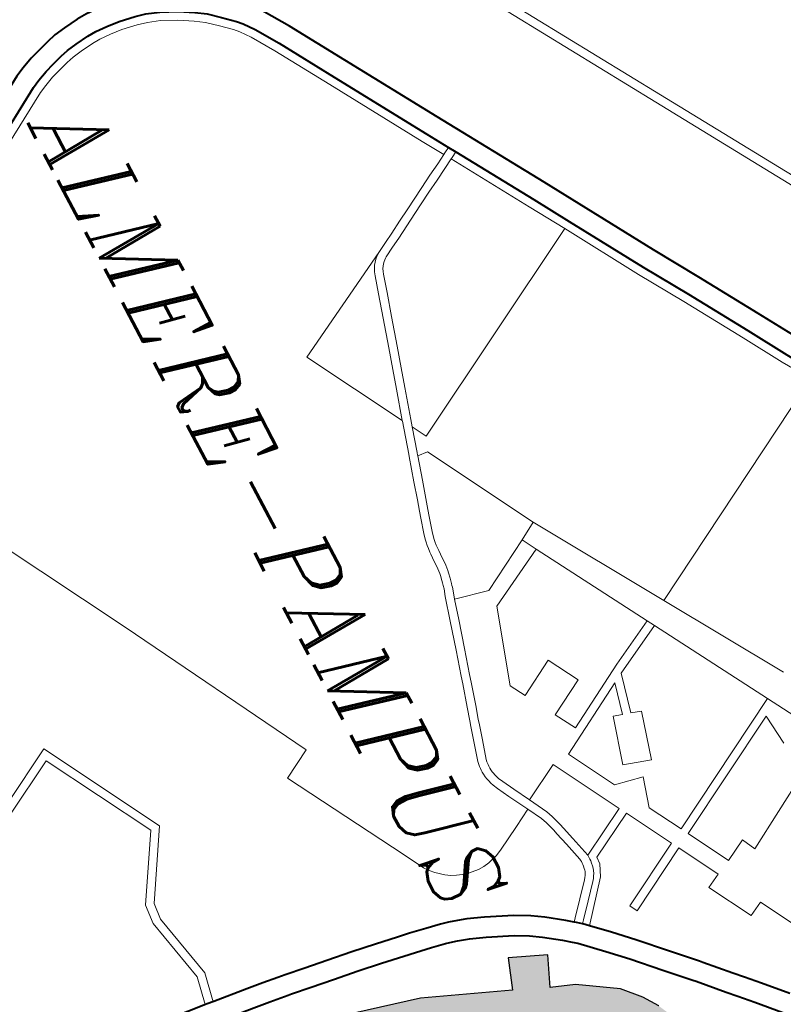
# Model space of a CAD drawing. Header units: metres. Extents: x 148691 to 149199, y 486355 to 486958.
# Tile 71 of 93: x 149125 to 149139, y 486534 to 486551. Entities that reach past the tile are written whole.
import ezdxf

# ---------------------------------------------------------------- set-up
doc = ezdxf.new("R2010")
doc.units = ezdxf.units.M
doc.header["$MEASUREMENT"] = 0
for name, color, linetype, lineweight in [('WVB-alg-onderhoek', 7, 'Continuous', 30), ('WVB-pen-brm-dik 018', 6, 'Continuous', 13), ('WVB-pen-dik 035', 1, 'Continuous', 40), ('WVB-raster-20%', 254, 'Continuous', 30), ('WVB-raster-60%', 253, 'Continuous', 30), ('WVB-tekst-dik 035', 1, 'Continuous', 40)]:
    doc.layers.add(name, color=color, linetype=linetype, lineweight=lineweight)
doc.styles.add('1 200   cursief   0.18', font='ITALICS.shx', dxfattribs={"height": 0.36})

# ---------------------------------------------------------------- blocks, each defined once
blk = doc.blocks.new('INZET')
at = {"layer": 'WVB-raster-20%'}
blk.add_hatch(color=256, dxfattribs=at).paths.add_polyline_path([(-0.124828, -0.076687), (-0.124881, -0.075963), (-0.124881, -0.075504), (-0.124833, -0.075266), (-0.124722, -0.074711), (-0.124532, -0.07403), (-0.124118, -0.072438), (-0.124698, -0.072322), (-0.124072, -0.070026), (-0.12282, -0.067058), (-0.123887, -0.066664), (-0.12333, -0.065389), (-0.122287, -0.065852), (-0.121962, -0.065017), (-0.121104, -0.063696), (-0.120478, -0.063139), (-0.119945, -0.062791), (-0.119018, -0.062351), (-0.116277, -0.061034), (-0.116225, -0.061122), (-0.11617, -0.061215), (-0.116119, -0.061309), (-0.116065, -0.06141), (-0.115915, -0.061618), (-0.115731, -0.061848), (-0.115482, -0.062108), (-0.115365, -0.062212), (-0.115081, -0.062413), (-0.114884, -0.06253), (-0.114676, -0.062638), (-0.11449, -0.06272), (-0.114321, -0.062787), (-0.114074, -0.062866), (-0.114107, -0.06296), (-0.114198, -0.063226), (-0.114251, -0.063343), (-0.114307, -0.063433), (-0.114361, -0.0635), (-0.114433, -0.063571), (-0.114506, -0.063624), (-0.115791, -0.064335), (-0.118399, -0.065744), (-0.118933, -0.066033), (-0.119063, -0.066144), (-0.119167, -0.066238), (-0.119301, -0.066378), (-0.119415, -0.066522), (-0.119611, -0.066897), (-0.120384, -0.068727), (-0.121264, -0.07083), (-0.121387, -0.07117), (-0.121917, -0.073204), (-0.121997, -0.073541), (-0.122016, -0.073691), (-0.121991, -0.073897), (-0.121924, -0.07409), (-0.121792, -0.074267), (-0.121672, -0.074387), (-0.121509, -0.074493), (-0.121348, -0.074561), (-0.12058, -0.074754), (-0.120352, -0.074823), (-0.120784, -0.076342), (-0.121033, -0.076284), (-0.121129, -0.076264), (-0.121249, -0.076246), (-0.121463, -0.076225), (-0.121705, -0.076221), (-0.121832, -0.076221), (-0.12204, -0.076241), (-0.122268, -0.076275), (-0.122403, -0.076317), (-0.122671, -0.076389), (-0.123137, -0.07649), (-0.123221, -0.076508), (-0.123638, -0.076581), (-0.124155, -0.076661), (-0.124259, -0.07667), (-0.124496, -0.076679), (-0.124711, -0.076684)])
at = {"layer": 'WVB-pen-brm-dik 018'}
for p, q in [((-0.148044, -0.047902), (-0.139835, -0.043026)), ((-0.139835, -0.043026), (-0.148044, -0.047902)), ((-0.139682, -0.043284), (-0.147891, -0.04816)), ((-0.147891, -0.04816), (-0.139682, -0.043284)), ((-0.139697, -0.048443), (-0.138323, -0.047639)), ((-0.156749, -0.053073), (-0.148044, -0.047902)), ((-0.148044, -0.047902), (-0.156749, -0.053073)), ((-0.136986, -0.047992), (-0.137808, -0.048496)), ((-0.137808, -0.048496), (-0.136986, -0.047992)), ((-0.132382, -0.056035), (-0.136838, -0.047893)), ((-0.136838, -0.047893), (-0.132382, -0.056035)), ((-0.147891, -0.04816), (-0.156596, -0.053331)), ((-0.156596, -0.053331), (-0.147891, -0.04816)), ((-0.141792, -0.049687), (-0.139697, -0.048443)), ((-0.137963, -0.048239), (-0.139342, -0.049046)), ((-0.137808, -0.048496), (-0.139189, -0.049305)), ((-0.139189, -0.049305), (-0.137808, -0.048496)), ((-0.139342, -0.049046), (-0.141432, -0.050288)), ((-0.139189, -0.049305), (-0.141277, -0.050545)), ((-0.141277, -0.050545), (-0.139189, -0.049305)), ((-0.143364, -0.050639), (-0.141792, -0.049687)), ((-0.141432, -0.050288), (-0.14301, -0.051242)), ((-0.147237, -0.052914), (-0.143364, -0.050639)), ((-0.141277, -0.050545), (-0.142854, -0.051499)), ((-0.142854, -0.051499), (-0.141277, -0.050545)), ((-0.14301, -0.051242), (-0.145624, -0.052778)), ((-0.142854, -0.051499), (-0.145472, -0.053037)), ((-0.145472, -0.053037), (-0.142854, -0.051499)), ((-0.127662, -0.054429), (-0.123291, -0.051975)), ((-0.123291, -0.051975), (-0.127662, -0.054429)), ((-0.150995, -0.055148), (-0.147237, -0.052914)), ((-0.145624, -0.052778), (-0.146881, -0.053516)), ((-0.145472, -0.053037), (-0.146728, -0.053774)), ((-0.146728, -0.053774), (-0.145472, -0.053037)), ((-0.145472, -0.053037), (-0.141324, -0.060691)), ((-0.141324, -0.060691), (-0.145472, -0.053037)), ((-0.146881, -0.053516), (-0.149613, -0.055141)), ((-0.128212, -0.053505), (-0.132382, -0.056035)), ((-0.132382, -0.056035), (-0.128212, -0.053505)), ((-0.146728, -0.053774), (-0.149472, -0.055406)), ((-0.149472, -0.055406), (-0.146728, -0.053774)), ((-0.131765, -0.056733), (-0.127662, -0.054429)), ((-0.127662, -0.054429), (-0.131765, -0.056733)), ((-0.125051, -0.059222), (-0.127662, -0.054429)), ((-0.127662, -0.054429), (-0.125051, -0.059222)), ((-0.124764, -0.054592), (-0.123238, -0.057271)), ((-0.123238, -0.057271), (-0.124764, -0.054592)), ((-0.127142, -0.054757), (-0.126019, -0.05466)), ((-0.126019, -0.05466), (-0.127142, -0.054757)), ((-0.124787, -0.059079), (-0.127142, -0.054757)), ((-0.127142, -0.054757), (-0.124787, -0.059079)), ((-0.15426, -0.057078), (-0.150995, -0.055148)), ((-0.149871, -0.055295), (-0.150638, -0.05575)), ((-0.149613, -0.055141), (-0.149871, -0.055295)), ((-0.149765, -0.055496), (-0.149871, -0.055295)), ((-0.149871, -0.055295), (-0.149765, -0.055496)), ((-0.149501, -0.055355), (-0.149613, -0.055141)), ((-0.149613, -0.055141), (-0.149501, -0.055355)), ((-0.150485, -0.056009), (-0.14973, -0.05556)), ((-0.14973, -0.05556), (-0.150485, -0.056009)), ((-0.14973, -0.05556), (-0.149765, -0.055496)), ((-0.149765, -0.055496), (-0.14973, -0.05556)), ((-0.149544, -0.0559), (-0.14973, -0.05556)), ((-0.14973, -0.05556), (-0.149544, -0.0559)), ((-0.149472, -0.055406), (-0.149501, -0.055355)), ((-0.149501, -0.055355), (-0.149472, -0.055406)), ((-0.149281, -0.055757), (-0.149472, -0.055406)), ((-0.149472, -0.055406), (-0.149281, -0.055757)), ((-0.150638, -0.05575), (-0.153904, -0.05768)), ((-0.153751, -0.057938), (-0.150485, -0.056009)), ((-0.150485, -0.056009), (-0.153751, -0.057938)), ((-0.149316, -0.056325), (-0.149544, -0.0559)), ((-0.149544, -0.0559), (-0.149316, -0.056325)), ((-0.149052, -0.056183), (-0.149281, -0.055757)), ((-0.149281, -0.055757), (-0.149052, -0.056183)), ((-0.149071, -0.056775), (-0.149316, -0.056325)), ((-0.149316, -0.056325), (-0.149071, -0.056775)), ((-0.148808, -0.056631), (-0.149052, -0.056183)), ((-0.149052, -0.056183), (-0.148808, -0.056631)), ((-0.132382, -0.056035), (-0.136929, -0.058795)), ((-0.136929, -0.058795), (-0.132382, -0.056035)), ((-0.14857, -0.057062), (-0.148808, -0.056631)), ((-0.148808, -0.056631), (-0.14857, -0.057062)), ((-0.148833, -0.057206), (-0.149071, -0.056775)), ((-0.149071, -0.056775), (-0.148833, -0.057206)), ((-0.136042, -0.059135), (-0.132027, -0.05688)), ((-0.132027, -0.05688), (-0.136042, -0.059135)), ((-0.132027, -0.05688), (-0.131765, -0.056733)), ((-0.131765, -0.056733), (-0.132027, -0.05688)), ((-0.131177, -0.058522), (-0.132027, -0.05688)), ((-0.132027, -0.05688), (-0.131177, -0.058522)), ((-0.131765, -0.056733), (-0.130833, -0.058533)), ((-0.130833, -0.058533), (-0.131765, -0.056733)), ((-0.11966, -0.056968), (-0.12149, -0.057965)), ((-0.12149, -0.057965), (-0.11966, -0.056968)), ((-0.156211, -0.058233), (-0.15426, -0.057078)), ((-0.148642, -0.057555), (-0.148833, -0.057206)), ((-0.148833, -0.057206), (-0.148642, -0.057555)), ((-0.148379, -0.057411), (-0.14857, -0.057062)), ((-0.14857, -0.057062), (-0.148379, -0.057411)), ((-0.123238, -0.057271), (-0.123713, -0.057509)), ((-0.123713, -0.057509), (-0.123238, -0.057271)), ((-0.153904, -0.05768), (-0.155845, -0.05883)), ((-0.148396, -0.058006), (-0.148642, -0.057555)), ((-0.148642, -0.057555), (-0.148396, -0.058006)), ((-0.148133, -0.057861), (-0.148379, -0.057411)), ((-0.148379, -0.057411), (-0.148133, -0.057861)), ((-0.123713, -0.057509), (-0.123302, -0.058269)), ((-0.123302, -0.058269), (-0.123713, -0.057509)), ((-0.155688, -0.059086), (-0.153751, -0.057938)), ((-0.153751, -0.057938), (-0.155688, -0.059086)), ((-0.148148, -0.058452), (-0.148396, -0.058006)), ((-0.148396, -0.058006), (-0.148148, -0.058452)), ((-0.147885, -0.058308), (-0.148133, -0.057861)), ((-0.148133, -0.057861), (-0.147885, -0.058308)), ((-0.12149, -0.057965), (-0.121234, -0.058464)), ((-0.121234, -0.058464), (-0.12149, -0.057965)), ((-0.157062, -0.058773), (-0.156211, -0.058233)), ((-0.147698, -0.058651), (-0.147885, -0.058308)), ((-0.147885, -0.058308), (-0.147698, -0.058651)), ((-0.123302, -0.058269), (-0.124787, -0.059079)), ((-0.124787, -0.059079), (-0.123302, -0.058269)), ((-0.147961, -0.058794), (-0.148148, -0.058452)), ((-0.148148, -0.058452), (-0.147961, -0.058794)), ((-0.147508, -0.059002), (-0.147698, -0.058651)), ((-0.147698, -0.058651), (-0.147508, -0.059002)), ((-0.12989, -0.06084), (-0.131177, -0.058522)), ((-0.131177, -0.058522), (-0.12989, -0.06084)), ((-0.130833, -0.058533), (-0.129445, -0.05888)), ((-0.129445, -0.05888), (-0.130833, -0.058533)), ((-0.129445, -0.05888), (-0.129333, -0.058529)), ((-0.129333, -0.058529), (-0.129445, -0.05888)), ((-0.129333, -0.058529), (-0.127663, -0.05901)), ((-0.127663, -0.05901), (-0.129333, -0.058529)), ((-0.121234, -0.058464), (-0.122783, -0.059317)), ((-0.122783, -0.059317), (-0.121234, -0.058464)), ((-0.11898, -0.059254), (-0.118194, -0.058548)), ((-0.155845, -0.05883), (-0.156664, -0.059349)), ((-0.156493, -0.059596), (-0.155688, -0.059086)), ((-0.155688, -0.059086), (-0.156493, -0.059596)), ((-0.147766, -0.059155), (-0.147961, -0.058794)), ((-0.147961, -0.058794), (-0.147766, -0.059155)), ((-0.147479, -0.059047), (-0.147508, -0.059002)), ((-0.147508, -0.059002), (-0.147479, -0.059047)), ((-0.147443, -0.059097), (-0.147479, -0.059047)), ((-0.147479, -0.059047), (-0.147443, -0.059097)), ((-0.147395, -0.059148), (-0.147443, -0.059097)), ((-0.147443, -0.059097), (-0.147395, -0.059148)), ((-0.14082, -0.060907), (-0.136929, -0.058795)), ((-0.136929, -0.058795), (-0.14082, -0.060907)), ((-0.136929, -0.058795), (-0.136559, -0.059425)), ((-0.136559, -0.059425), (-0.136929, -0.058795)), ((-0.129536, -0.059167), (-0.130636, -0.058892)), ((-0.130636, -0.058892), (-0.129193, -0.061479)), ((-0.129193, -0.061479), (-0.130636, -0.058892)), ((-0.130636, -0.058892), (-0.129536, -0.059167)), ((-0.127663, -0.05901), (-0.127974, -0.059982)), ((-0.127974, -0.059982), (-0.127663, -0.05901)), ((-0.123043, -0.058811), (-0.1245, -0.059606)), ((-0.1245, -0.059606), (-0.123043, -0.058811)), ((-0.122783, -0.059317), (-0.123043, -0.058811)), ((-0.123043, -0.058811), (-0.122783, -0.059317)), ((-0.117726, -0.059069), (-0.118508, -0.05977)), ((-0.156664, -0.059349), (-0.157029, -0.059623)), ((-0.145704, -0.063089), (-0.147766, -0.059155)), ((-0.147766, -0.059155), (-0.147727, -0.059215)), ((-0.147766, -0.059155), (-0.145704, -0.063089)), ((-0.147727, -0.059215), (-0.147766, -0.059155)), ((-0.147727, -0.059215), (-0.147676, -0.059287)), ((-0.147676, -0.059287), (-0.147727, -0.059215)), ((-0.147676, -0.059287), (-0.147608, -0.05936)), ((-0.147608, -0.05936), (-0.147676, -0.059287)), ((-0.147608, -0.05936), (-0.14753, -0.059434)), ((-0.14753, -0.059434), (-0.147608, -0.05936)), ((-0.14753, -0.059434), (-0.147437, -0.059501)), ((-0.147437, -0.059501), (-0.14753, -0.059434)), ((-0.147338, -0.059202), (-0.147395, -0.059148)), ((-0.147395, -0.059148), (-0.147338, -0.059202)), ((-0.147269, -0.059252), (-0.147338, -0.059202)), ((-0.147338, -0.059202), (-0.147269, -0.059252)), ((-0.147198, -0.059297), (-0.147269, -0.059252)), ((-0.147269, -0.059252), (-0.147198, -0.059297)), ((-0.147109, -0.059339), (-0.147198, -0.059297)), ((-0.147198, -0.059297), (-0.147109, -0.059339)), ((-0.147017, -0.059369), (-0.147109, -0.059339)), ((-0.147109, -0.059339), (-0.147017, -0.059369)), ((-0.1464, -0.059557), (-0.147017, -0.059369)), ((-0.147017, -0.059369), (-0.1464, -0.059557)), ((-0.136559, -0.059425), (-0.136042, -0.059135)), ((-0.136042, -0.059135), (-0.136559, -0.059425)), ((-0.135537, -0.061268), (-0.136559, -0.059425)), ((-0.136559, -0.059425), (-0.135537, -0.061268)), ((-0.136042, -0.059135), (-0.134924, -0.06128)), ((-0.134924, -0.06128), (-0.136042, -0.059135)), ((-0.129638, -0.059482), (-0.129536, -0.059167)), ((-0.129536, -0.059167), (-0.129638, -0.059482)), ((-0.126221, -0.05986), (-0.125051, -0.059222)), ((-0.125051, -0.059222), (-0.126221, -0.05986)), ((-0.119439, -0.059683), (-0.11898, -0.059254)), ((-0.157029, -0.059623), (-0.157213, -0.059794)), ((-0.156836, -0.059853), (-0.156493, -0.059596)), ((-0.156493, -0.059596), (-0.156836, -0.059853)), ((-0.147437, -0.059501), (-0.147342, -0.059561)), ((-0.147342, -0.059561), (-0.147437, -0.059501)), ((-0.147342, -0.059561), (-0.147238, -0.05961)), ((-0.147238, -0.05961), (-0.147342, -0.059561)), ((-0.147238, -0.05961), (-0.147109, -0.059655)), ((-0.147109, -0.059655), (-0.147238, -0.05961)), ((-0.147109, -0.059655), (-0.146489, -0.059844)), ((-0.146489, -0.059844), (-0.147109, -0.059655)), ((-0.145581, -0.059814), (-0.1464, -0.059557)), ((-0.1464, -0.059557), (-0.145581, -0.059814)), ((-0.127974, -0.059982), (-0.129638, -0.059482)), ((-0.129638, -0.059482), (-0.127974, -0.059982)), ((-0.127498, -0.060556), (-0.127273, -0.059544)), ((-0.127273, -0.059544), (-0.127498, -0.060556)), ((-0.127273, -0.059544), (-0.126221, -0.05986)), ((-0.126221, -0.05986), (-0.127273, -0.059544)), ((-0.124764, -0.059749), (-0.126425, -0.060655)), ((-0.126425, -0.060655), (-0.124764, -0.059749)), ((-0.123506, -0.062058), (-0.124764, -0.059749)), ((-0.124764, -0.059749), (-0.123506, -0.062058)), ((-0.1245, -0.059606), (-0.123242, -0.061914)), ((-0.123242, -0.061914), (-0.1245, -0.059606)), ((-0.119749, -0.059973), (-0.119439, -0.059683)), ((-0.118508, -0.05977), (-0.118961, -0.060194)), ((-0.157213, -0.059794), (-0.157583, -0.060188)), ((-0.157361, -0.06039), (-0.157008, -0.060014)), ((-0.157008, -0.060014), (-0.157361, -0.06039)), ((-0.157008, -0.060014), (-0.156836, -0.059853)), ((-0.156836, -0.059853), (-0.157008, -0.060014)), ((-0.146489, -0.059844), (-0.145669, -0.0601)), ((-0.145669, -0.0601), (-0.146489, -0.059844)), ((-0.145669, -0.0601), (-0.144656, -0.060408)), ((-0.144656, -0.060408), (-0.145669, -0.0601)), ((-0.144568, -0.060122), (-0.145581, -0.059814)), ((-0.145581, -0.059814), (-0.144568, -0.060122)), ((-0.143839, -0.060351), (-0.144568, -0.060122)), ((-0.144568, -0.060122), (-0.143839, -0.060351)), ((-0.132421, -0.060572), (-0.131323, -0.059969)), ((-0.131323, -0.059969), (-0.132421, -0.060572)), ((-0.131323, -0.059969), (-0.130619, -0.06125)), ((-0.130619, -0.06125), (-0.131323, -0.059969)), ((-0.120577, -0.060729), (-0.119749, -0.059973)), ((-0.15769, -0.060763), (-0.157361, -0.06039)), ((-0.157361, -0.06039), (-0.15769, -0.060763)), ((-0.144656, -0.060408), (-0.143928, -0.060638)), ((-0.143928, -0.060638), (-0.144656, -0.060408)), ((-0.143172, -0.060555), (-0.143839, -0.060351)), ((-0.143839, -0.060351), (-0.143172, -0.060555)), ((-0.118961, -0.060194), (-0.119274, -0.060487)), ((-0.157916, -0.061091), (-0.15769, -0.060763)), ((-0.15769, -0.060763), (-0.157916, -0.061091)), ((-0.143928, -0.060638), (-0.14326, -0.060841)), ((-0.14326, -0.060841), (-0.143928, -0.060638)), ((-0.142086, -0.060892), (-0.143172, -0.060555)), ((-0.143172, -0.060555), (-0.142086, -0.060892)), ((-0.141324, -0.060691), (-0.141834, -0.06097)), ((-0.141834, -0.06097), (-0.141324, -0.060691)), ((-0.131702, -0.061858), (-0.132421, -0.060572)), ((-0.132421, -0.060572), (-0.131702, -0.061858)), ((-0.129193, -0.061479), (-0.127498, -0.060556)), ((-0.127498, -0.060556), (-0.129193, -0.061479)), ((-0.126689, -0.060798), (-0.12912, -0.062123)), ((-0.12912, -0.062123), (-0.126689, -0.060798)), ((-0.125757, -0.062532), (-0.126689, -0.060798)), ((-0.126689, -0.060798), (-0.125757, -0.062532)), ((-0.126425, -0.060655), (-0.125552, -0.062281)), ((-0.125552, -0.062281), (-0.126425, -0.060655)), ((-0.12147, -0.061571), (-0.120664, -0.060811)), ((-0.120664, -0.060811), (-0.120577, -0.060729)), ((-0.119274, -0.060487), (-0.120101, -0.061242)), ((-0.158206, -0.061579), (-0.157916, -0.061091)), ((-0.157916, -0.061091), (-0.158206, -0.061579)), ((-0.14326, -0.060841), (-0.1422, -0.061171)), ((-0.1422, -0.061171), (-0.14326, -0.060841)), ((-0.141834, -0.06097), (-0.142086, -0.060892)), ((-0.142086, -0.060892), (-0.141834, -0.06097)), ((-0.141834, -0.06097), (-0.140965, -0.061239)), ((-0.140965, -0.061239), (-0.141834, -0.06097)), ((-0.140855, -0.061273), (-0.14082, -0.060907)), ((-0.14082, -0.060907), (-0.140855, -0.061273)), ((-0.130619, -0.06125), (-0.12989, -0.06084)), ((-0.12989, -0.06084), (-0.130619, -0.06125)), ((-0.1422, -0.061171), (-0.145704, -0.063089)), ((-0.145704, -0.063089), (-0.1422, -0.061171)), ((-0.142175, -0.061179), (-0.1422, -0.061171)), ((-0.1422, -0.061171), (-0.142175, -0.061179)), ((-0.141054, -0.061525), (-0.142175, -0.061179)), ((-0.142175, -0.061179), (-0.141054, -0.061525)), ((-0.140965, -0.061239), (-0.14088, -0.061266)), ((-0.14088, -0.061266), (-0.140965, -0.061239)), ((-0.14088, -0.061266), (-0.140855, -0.061273)), ((-0.140855, -0.061273), (-0.14088, -0.061266)), ((-0.140024, -0.061529), (-0.140855, -0.061273)), ((-0.140855, -0.061273), (-0.140024, -0.061529)), ((-0.135831, -0.062469), (-0.135537, -0.061268)), ((-0.135537, -0.061268), (-0.135831, -0.062469)), ((-0.134924, -0.06128), (-0.132256, -0.06217)), ((-0.132256, -0.06217), (-0.134924, -0.06128)), ((-0.120184, -0.061321), (-0.120989, -0.06208)), ((-0.120101, -0.061242), (-0.120184, -0.061321)), ((-0.158479, -0.062126), (-0.158206, -0.061579)), ((-0.158206, -0.061579), (-0.158479, -0.062126)), ((-0.140969, -0.061552), (-0.141054, -0.061525)), ((-0.141054, -0.061525), (-0.140969, -0.061552)), ((-0.140113, -0.061816), (-0.140969, -0.061552)), ((-0.140969, -0.061552), (-0.140113, -0.061816)), ((-0.139498, -0.062004), (-0.140113, -0.061816)), ((-0.140113, -0.061816), (-0.139498, -0.062004)), ((-0.139409, -0.061718), (-0.140024, -0.061529)), ((-0.140024, -0.061529), (-0.139409, -0.061718)), ((-0.139037, -0.061835), (-0.139409, -0.061718)), ((-0.139409, -0.061718), (-0.139037, -0.061835)), ((-0.138795, -0.061908), (-0.139037, -0.061835)), ((-0.139037, -0.061835), (-0.138795, -0.061908)), ((-0.122364, -0.062421), (-0.12147, -0.061571)), ((-0.158635, -0.062556), (-0.158479, -0.062126)), ((-0.158479, -0.062126), (-0.158635, -0.062556)), ((-0.139125, -0.062122), (-0.139498, -0.062004)), ((-0.139498, -0.062004), (-0.139125, -0.062122)), ((-0.138881, -0.062195), (-0.139125, -0.062122)), ((-0.139125, -0.062122), (-0.138881, -0.062195)), ((-0.13836, -0.062351), (-0.138881, -0.062195)), ((-0.138881, -0.062195), (-0.13836, -0.062351)), ((-0.138282, -0.062061), (-0.138795, -0.061908)), ((-0.138795, -0.061908), (-0.138282, -0.062061)), ((-0.13809, -0.062108), (-0.138282, -0.062061)), ((-0.138282, -0.062061), (-0.13809, -0.062108)), ((-0.138004, -0.062126), (-0.13809, -0.062108)), ((-0.13809, -0.062108), (-0.138004, -0.062126)), ((-0.137896, -0.062144), (-0.138004, -0.062126)), ((-0.138004, -0.062126), (-0.137896, -0.062144)), ((-0.137795, -0.062155), (-0.137896, -0.062144)), ((-0.137896, -0.062144), (-0.137795, -0.062155)), ((-0.137665, -0.062164), (-0.137795, -0.062155)), ((-0.137795, -0.062155), (-0.137665, -0.062164)), ((-0.137587, -0.06217), (-0.137665, -0.062164)), ((-0.137665, -0.062164), (-0.137587, -0.06217)), ((-0.137455, -0.062174), (-0.137587, -0.06217)), ((-0.137587, -0.06217), (-0.137455, -0.062174)), ((-0.137022, -0.062193), (-0.137455, -0.062174)), ((-0.137455, -0.062174), (-0.137022, -0.062193)), ((-0.136923, -0.062199), (-0.137022, -0.062193)), ((-0.137022, -0.062193), (-0.136923, -0.062199)), ((-0.132256, -0.06217), (-0.131702, -0.061858)), ((-0.131702, -0.061858), (-0.132256, -0.06217)), ((-0.12912, -0.062123), (-0.128414, -0.063427)), ((-0.128414, -0.063427), (-0.12912, -0.062123)), ((-0.123242, -0.061914), (-0.123506, -0.062058)), ((-0.123506, -0.062058), (-0.123242, -0.061914)), ((-0.120989, -0.06208), (-0.121876, -0.062923)), ((-0.138156, -0.0624), (-0.13836, -0.062351)), ((-0.13836, -0.062351), (-0.138156, -0.0624)), ((-0.138059, -0.062421), (-0.138156, -0.0624)), ((-0.138156, -0.0624), (-0.138059, -0.062421)), ((-0.137937, -0.062441), (-0.138059, -0.062421)), ((-0.138059, -0.062421), (-0.137937, -0.062441)), ((-0.137822, -0.062454), (-0.137937, -0.062441)), ((-0.137937, -0.062441), (-0.137822, -0.062454)), ((-0.137686, -0.062464), (-0.137822, -0.062454)), ((-0.137822, -0.062454), (-0.137686, -0.062464)), ((-0.137602, -0.06247), (-0.137686, -0.062464)), ((-0.137686, -0.062464), (-0.137602, -0.06247)), ((-0.137466, -0.062473), (-0.137602, -0.06247)), ((-0.137602, -0.06247), (-0.137466, -0.062473)), ((-0.137038, -0.062492), (-0.137466, -0.062473)), ((-0.137466, -0.062473), (-0.137038, -0.062492)), ((-0.136954, -0.062498), (-0.137038, -0.062492)), ((-0.137038, -0.062492), (-0.136954, -0.062498)), ((-0.136868, -0.06251), (-0.136954, -0.062498)), ((-0.136954, -0.062498), (-0.136868, -0.06251)), ((-0.136823, -0.062214), (-0.136923, -0.062199)), ((-0.136923, -0.062199), (-0.136823, -0.062214)), ((-0.136788, -0.062523), (-0.136868, -0.06251)), ((-0.136868, -0.06251), (-0.136788, -0.062523)), ((-0.136736, -0.062228), (-0.136823, -0.062214)), ((-0.136823, -0.062214), (-0.136736, -0.062228)), ((-0.136616, -0.062555), (-0.136788, -0.062523)), ((-0.136788, -0.062523), (-0.136616, -0.062555)), ((-0.136552, -0.062261), (-0.136736, -0.062228)), ((-0.136736, -0.062228), (-0.136552, -0.062261)), ((-0.136453, -0.062286), (-0.136552, -0.062261)), ((-0.136552, -0.062261), (-0.136453, -0.062286)), ((-0.136358, -0.062311), (-0.136453, -0.062286)), ((-0.136453, -0.062286), (-0.136358, -0.062311)), ((-0.136298, -0.062326), (-0.136358, -0.062311)), ((-0.136358, -0.062311), (-0.136298, -0.062326)), ((-0.136232, -0.062343), (-0.136298, -0.062326)), ((-0.136298, -0.062326), (-0.136232, -0.062343)), ((-0.135975, -0.062427), (-0.136232, -0.062343)), ((-0.136232, -0.062343), (-0.135975, -0.062427)), ((-0.135831, -0.062469), (-0.135975, -0.062427)), ((-0.135975, -0.062427), (-0.135831, -0.062469)), ((-0.135137, -0.062674), (-0.135831, -0.062469)), ((-0.135831, -0.062469), (-0.135137, -0.062674)), ((-0.125757, -0.062532), (-0.126519, -0.062718)), ((-0.126519, -0.062718), (-0.125757, -0.062532)), ((-0.125602, -0.062533), (-0.125757, -0.062532)), ((-0.125757, -0.062532), (-0.125602, -0.062533)), ((-0.125534, -0.062533), (-0.125602, -0.062533)), ((-0.125602, -0.062533), (-0.125534, -0.062533)), ((-0.125552, -0.062281), (-0.12529, -0.062298)), ((-0.12529, -0.062298), (-0.125552, -0.062281)), ((-0.125449, -0.06254), (-0.125534, -0.062533)), ((-0.125534, -0.062533), (-0.125449, -0.06254)), ((-0.12529, -0.062298), (-0.124879, -0.062492)), ((-0.124879, -0.062492), (-0.12529, -0.062298)), ((-0.124879, -0.062492), (-0.123548, -0.063626)), ((-0.123548, -0.063626), (-0.124879, -0.062492)), ((-0.122994, -0.063049), (-0.122364, -0.062421)), ((-0.159022, -0.062841), (-0.159127, -0.063418)), ((-0.158729, -0.062906), (-0.158635, -0.062556)), ((-0.158635, -0.062556), (-0.158729, -0.062906)), ((-0.136528, -0.062577), (-0.136616, -0.062555)), ((-0.136616, -0.062555), (-0.136528, -0.062577)), ((-0.136433, -0.062602), (-0.136528, -0.062577)), ((-0.136528, -0.062577), (-0.136433, -0.062602)), ((-0.136316, -0.062631), (-0.136433, -0.062602)), ((-0.136433, -0.062602), (-0.136316, -0.062631)), ((-0.136064, -0.062713), (-0.136316, -0.062631)), ((-0.136316, -0.062631), (-0.136064, -0.062713)), ((-0.135222, -0.062962), (-0.136064, -0.062713)), ((-0.136064, -0.062713), (-0.135222, -0.062962)), ((-0.134146, -0.062966), (-0.135137, -0.062674)), ((-0.135137, -0.062674), (-0.134146, -0.062966)), ((-0.126991, -0.062843), (-0.127158, -0.062884)), ((-0.127158, -0.062884), (-0.126991, -0.062843)), ((-0.126519, -0.062718), (-0.126991, -0.062843)), ((-0.126991, -0.062843), (-0.126519, -0.062718)), ((-0.125768, -0.062843), (-0.126445, -0.063009)), ((-0.126445, -0.063009), (-0.125768, -0.062843)), ((-0.125717, -0.062836), (-0.125768, -0.062843)), ((-0.125768, -0.062843), (-0.125717, -0.062836)), ((-0.125665, -0.062833), (-0.125717, -0.062836)), ((-0.125717, -0.062836), (-0.125665, -0.062833)), ((-0.125602, -0.062833), (-0.125665, -0.062833)), ((-0.125665, -0.062833), (-0.125602, -0.062833)), ((-0.125546, -0.062833), (-0.125602, -0.062833)), ((-0.125602, -0.062833), (-0.125546, -0.062833)), ((-0.125489, -0.062837), (-0.125546, -0.062833)), ((-0.125546, -0.062833), (-0.125489, -0.062837)), ((-0.125408, -0.062853), (-0.125489, -0.062837)), ((-0.125489, -0.062837), (-0.125408, -0.062853)), ((-0.125347, -0.062559), (-0.125449, -0.06254)), ((-0.125449, -0.06254), (-0.125347, -0.062559)), ((-0.125349, -0.062866), (-0.125408, -0.062853)), ((-0.125408, -0.062853), (-0.125349, -0.062866)), ((-0.125297, -0.062882), (-0.125349, -0.062866)), ((-0.125349, -0.062866), (-0.125297, -0.062882)), ((-0.125271, -0.062576), (-0.125347, -0.062559)), ((-0.125347, -0.062559), (-0.125271, -0.062576)), ((-0.125237, -0.062911), (-0.125297, -0.062882)), ((-0.125297, -0.062882), (-0.125237, -0.062911)), ((-0.125188, -0.062602), (-0.125271, -0.062576)), ((-0.125271, -0.062576), (-0.125188, -0.062602)), ((-0.125101, -0.062644), (-0.125188, -0.062602)), ((-0.125188, -0.062602), (-0.125101, -0.062644)), ((-0.125021, -0.062688), (-0.125101, -0.062644)), ((-0.125101, -0.062644), (-0.125021, -0.062688)), ((-0.124946, -0.062738), (-0.125021, -0.062688)), ((-0.125021, -0.062688), (-0.124946, -0.062738)), ((-0.124861, -0.062804), (-0.124946, -0.062738)), ((-0.124946, -0.062738), (-0.124861, -0.062804)), ((-0.124341, -0.063264), (-0.124861, -0.062804)), ((-0.124861, -0.062804), (-0.124341, -0.063264)), ((-0.120478, -0.063139), (-0.119945, -0.062791)), ((-0.158829, -0.063459), (-0.158729, -0.062906)), ((-0.158729, -0.062906), (-0.158829, -0.063459)), ((-0.13423, -0.063254), (-0.135222, -0.062962)), ((-0.135222, -0.062962), (-0.13423, -0.063254)), ((-0.13326, -0.063233), (-0.134146, -0.062966)), ((-0.134146, -0.062966), (-0.13326, -0.063233)), ((-0.127768, -0.063087), (-0.128414, -0.063427)), ((-0.128414, -0.063427), (-0.127768, -0.063087)), ((-0.127535, -0.062997), (-0.127768, -0.063087)), ((-0.127768, -0.063087), (-0.127535, -0.062997)), ((-0.127284, -0.062918), (-0.127535, -0.062997)), ((-0.127535, -0.062997), (-0.127284, -0.062918)), ((-0.1272, -0.063206), (-0.127436, -0.06328)), ((-0.127436, -0.06328), (-0.1272, -0.063206)), ((-0.127158, -0.062884), (-0.127284, -0.062918)), ((-0.127284, -0.062918), (-0.127158, -0.062884)), ((-0.127084, -0.063174), (-0.1272, -0.063206)), ((-0.1272, -0.063206), (-0.127084, -0.063174)), ((-0.126917, -0.063134), (-0.127084, -0.063174)), ((-0.127084, -0.063174), (-0.126917, -0.063134)), ((-0.126445, -0.063009), (-0.126917, -0.063134)), ((-0.126917, -0.063134), (-0.126445, -0.063009)), ((-0.125178, -0.062944), (-0.125237, -0.062911)), ((-0.125237, -0.062911), (-0.125178, -0.062944)), ((-0.125122, -0.062982), (-0.125178, -0.062944)), ((-0.125178, -0.062944), (-0.125122, -0.062982)), ((-0.125052, -0.063036), (-0.125122, -0.062982)), ((-0.125122, -0.062982), (-0.125052, -0.063036)), ((-0.124539, -0.063489), (-0.125052, -0.063036)), ((-0.125052, -0.063036), (-0.124539, -0.063489)), ((-0.123548, -0.063626), (-0.122994, -0.063049)), ((-0.121876, -0.062923), (-0.122494, -0.063539)), ((-0.121104, -0.063696), (-0.120478, -0.063139)), ((-0.159127, -0.063418), (-0.159172, -0.063871)), ((-0.158873, -0.063893), (-0.158829, -0.063459)), ((-0.158829, -0.063459), (-0.158873, -0.063893)), ((-0.133346, -0.063521), (-0.13423, -0.063254)), ((-0.13423, -0.063254), (-0.133346, -0.063521)), ((-0.133087, -0.063598), (-0.133346, -0.063521)), ((-0.133346, -0.063521), (-0.133087, -0.063598)), ((-0.133001, -0.06331), (-0.13326, -0.063233)), ((-0.13326, -0.063233), (-0.133001, -0.06331)), ((-0.132201, -0.063553), (-0.133001, -0.06331)), ((-0.133001, -0.06331), (-0.132201, -0.063553)), ((-0.131739, -0.063695), (-0.132201, -0.063553)), ((-0.132201, -0.063553), (-0.131739, -0.063695)), ((-0.128414, -0.063427), (-0.128998, -0.063738)), ((-0.128998, -0.063738), (-0.128414, -0.063427)), ((-0.127643, -0.063361), (-0.12815, -0.063628)), ((-0.12815, -0.063628), (-0.127643, -0.063361)), ((-0.127436, -0.06328), (-0.127643, -0.063361)), ((-0.127643, -0.063361), (-0.127436, -0.06328)), ((-0.124032, -0.063937), (-0.124539, -0.063489)), ((-0.124539, -0.063489), (-0.124032, -0.063937)), ((-0.123832, -0.063713), (-0.124341, -0.063264)), ((-0.124341, -0.063264), (-0.123832, -0.063713)), ((-0.122494, -0.063539), (-0.123202, -0.064276)), ((-0.159172, -0.063871), (-0.159191, -0.064297)), ((-0.158891, -0.064298), (-0.158873, -0.063893)), ((-0.158873, -0.063893), (-0.158891, -0.064298)), ((-0.132288, -0.06384), (-0.133087, -0.063598)), ((-0.133087, -0.063598), (-0.132288, -0.06384)), ((-0.131825, -0.063982), (-0.132288, -0.06384)), ((-0.132288, -0.06384), (-0.131825, -0.063982)), ((-0.131544, -0.063753), (-0.131739, -0.063695)), ((-0.131739, -0.063695), (-0.131544, -0.063753)), ((-0.131041, -0.063903), (-0.131544, -0.063753)), ((-0.131544, -0.063753), (-0.131041, -0.063903)), ((-0.130363, -0.064105), (-0.131041, -0.063903)), ((-0.131041, -0.063903), (-0.130363, -0.064105)), ((-0.128998, -0.063738), (-0.129417, -0.063956)), ((-0.129417, -0.063956), (-0.128998, -0.063738)), ((-0.128383, -0.063751), (-0.128858, -0.064004)), ((-0.128858, -0.064004), (-0.128383, -0.063751)), ((-0.12815, -0.063628), (-0.128383, -0.063751)), ((-0.128383, -0.063751), (-0.12815, -0.063628)), ((-0.12815, -0.063628), (-0.127807, -0.064261)), ((-0.127807, -0.064261), (-0.12815, -0.063628)), ((-0.123865, -0.063975), (-0.123725, -0.06381)), ((-0.123725, -0.06381), (-0.123832, -0.063713)), ((-0.123832, -0.063713), (-0.123725, -0.06381)), ((-0.123725, -0.06381), (-0.123721, -0.063806)), ((-0.123721, -0.063806), (-0.123548, -0.063626)), ((-0.121962, -0.065017), (-0.121104, -0.063696)), ((-0.13163, -0.06404), (-0.131825, -0.063982)), ((-0.131825, -0.063982), (-0.13163, -0.06404)), ((-0.131127, -0.06419), (-0.13163, -0.06404)), ((-0.13163, -0.06404), (-0.131127, -0.06419)), ((-0.13044, -0.064396), (-0.131127, -0.06419)), ((-0.131127, -0.06419), (-0.13044, -0.064396)), ((-0.130286, -0.064123), (-0.130363, -0.064105)), ((-0.130363, -0.064105), (-0.130286, -0.064123)), ((-0.130239, -0.064128), (-0.130286, -0.064123)), ((-0.130286, -0.064123), (-0.130239, -0.064128)), ((-0.130177, -0.064131), (-0.130239, -0.064128)), ((-0.130239, -0.064128), (-0.130177, -0.064131)), ((-0.130114, -0.064131), (-0.130177, -0.064131)), ((-0.130177, -0.064131), (-0.130114, -0.064131)), ((-0.130042, -0.064133), (-0.130114, -0.064131)), ((-0.130114, -0.064131), (-0.130042, -0.064133)), ((-0.129976, -0.06413), (-0.130042, -0.064133)), ((-0.130042, -0.064133), (-0.129976, -0.06413)), ((-0.129889, -0.064121), (-0.129976, -0.06413)), ((-0.129976, -0.06413), (-0.129889, -0.064121)), ((-0.129829, -0.064108), (-0.129889, -0.064121)), ((-0.129889, -0.064121), (-0.129829, -0.064108)), ((-0.129746, -0.064087), (-0.129829, -0.064108)), ((-0.129829, -0.064108), (-0.129746, -0.064087)), ((-0.129658, -0.064062), (-0.129746, -0.064087)), ((-0.129746, -0.064087), (-0.129658, -0.064062)), ((-0.129582, -0.064033), (-0.129658, -0.064062)), ((-0.129658, -0.064062), (-0.129582, -0.064033)), ((-0.129417, -0.063956), (-0.129582, -0.064033)), ((-0.129582, -0.064033), (-0.129417, -0.063956)), ((-0.129285, -0.064225), (-0.129466, -0.06431)), ((-0.129466, -0.06431), (-0.129285, -0.064225)), ((-0.128858, -0.064004), (-0.129285, -0.064225)), ((-0.129285, -0.064225), (-0.128858, -0.064004)), ((-0.124104, -0.064267), (-0.123918, -0.06404)), ((-0.123918, -0.06404), (-0.124032, -0.063937)), ((-0.124032, -0.063937), (-0.123918, -0.06404)), ((-0.123918, -0.06404), (-0.123865, -0.063975)), ((-0.159191, -0.064297), (-0.159179, -0.064622)), ((-0.158879, -0.0646), (-0.158891, -0.064298)), ((-0.158891, -0.064298), (-0.158879, -0.0646)), ((-0.158829, -0.06507), (-0.158879, -0.0646)), ((-0.158879, -0.0646), (-0.158829, -0.06507)), ((-0.130335, -0.06442), (-0.13044, -0.064396)), ((-0.13044, -0.064396), (-0.130335, -0.06442)), ((-0.130262, -0.064427), (-0.130335, -0.06442)), ((-0.130335, -0.06442), (-0.130262, -0.064427)), ((-0.130185, -0.064431), (-0.130262, -0.064427)), ((-0.130262, -0.064427), (-0.130185, -0.064431)), ((-0.130118, -0.064431), (-0.130185, -0.064431)), ((-0.130185, -0.064431), (-0.130118, -0.064431)), ((-0.130038, -0.064433), (-0.130118, -0.064431)), ((-0.130118, -0.064431), (-0.130038, -0.064433)), ((-0.129953, -0.064429), (-0.130038, -0.064433)), ((-0.130038, -0.064433), (-0.129953, -0.064429)), ((-0.129843, -0.064418), (-0.129953, -0.064429)), ((-0.129953, -0.064429), (-0.129843, -0.064418)), ((-0.129759, -0.0644), (-0.129843, -0.064418)), ((-0.129843, -0.064418), (-0.129759, -0.0644)), ((-0.129667, -0.064376), (-0.129759, -0.0644)), ((-0.129759, -0.0644), (-0.129667, -0.064376)), ((-0.129565, -0.064347), (-0.129667, -0.064376)), ((-0.129667, -0.064376), (-0.129565, -0.064347)), ((-0.129466, -0.06431), (-0.129565, -0.064347)), ((-0.129565, -0.064347), (-0.129466, -0.06431)), ((-0.127807, -0.064261), (-0.127328, -0.06514)), ((-0.127328, -0.06514), (-0.127807, -0.064261)), ((-0.124545, -0.064867), (-0.124104, -0.064267)), ((-0.123327, -0.064423), (-0.12355, -0.064696)), ((-0.123202, -0.064276), (-0.123327, -0.064423)), ((-0.159821, -0.065201), (-0.159877, -0.064673)), ((-0.159179, -0.064622), (-0.159126, -0.065109)), ((-0.124812, -0.065279), (-0.124545, -0.064867)), ((-0.12355, -0.064696), (-0.123968, -0.065265)), ((-0.159755, -0.065617), (-0.159821, -0.065201)), ((-0.159126, -0.065109), (-0.159069, -0.065475)), ((-0.158775, -0.065414), (-0.158829, -0.06507)), ((-0.158829, -0.06507), (-0.158775, -0.065414)), ((-0.127328, -0.06514), (-0.127229, -0.065363)), ((-0.127229, -0.065363), (-0.127328, -0.06514)), ((-0.125097, -0.065791), (-0.124812, -0.065279)), ((-0.123968, -0.065265), (-0.124212, -0.065641)), ((-0.122287, -0.065852), (-0.121962, -0.065017)), ((-0.159667, -0.065958), (-0.159755, -0.065617)), ((-0.159069, -0.065475), (-0.158993, -0.065769)), ((-0.158704, -0.065688), (-0.158775, -0.065414)), ((-0.158775, -0.065414), (-0.158704, -0.065688)), ((-0.127229, -0.065363), (-0.127135, -0.06571)), ((-0.127135, -0.06571), (-0.127229, -0.065363)), ((-0.123887, -0.066664), (-0.12333, -0.065389)), ((-0.12333, -0.065389), (-0.122287, -0.065852)), ((-0.159548, -0.066352), (-0.159667, -0.065958)), ((-0.158993, -0.065769), (-0.15888, -0.066143)), ((-0.158594, -0.066053), (-0.158704, -0.065688)), ((-0.158704, -0.065688), (-0.158594, -0.066053)), ((-0.127135, -0.06571), (-0.127108, -0.065924)), ((-0.127108, -0.065924), (-0.127135, -0.06571)), ((-0.127108, -0.065924), (-0.127103, -0.066139)), ((-0.127103, -0.066139), (-0.127108, -0.065924)), ((-0.125533, -0.066725), (-0.125097, -0.065791)), ((-0.124212, -0.065641), (-0.124474, -0.06611)), ((-0.15888, -0.066143), (-0.15877, -0.066482)), ((-0.158489, -0.066377), (-0.158594, -0.066053)), ((-0.158594, -0.066053), (-0.158489, -0.066377)), ((-0.127103, -0.066139), (-0.127146, -0.06651)), ((-0.127146, -0.06651), (-0.127103, -0.066139)), ((-0.124474, -0.06611), (-0.12489, -0.067004)), ((-0.159426, -0.066728), (-0.159548, -0.066352)), ((-0.15877, -0.066482), (-0.158614, -0.066847)), ((-0.15834, -0.066726), (-0.158489, -0.066377)), ((-0.158489, -0.066377), (-0.15834, -0.066726)), ((-0.127146, -0.06651), (-0.1272, -0.06671)), ((-0.1272, -0.06671), (-0.127146, -0.06651)), ((-0.159254, -0.067131), (-0.159426, -0.066728)), ((-0.158614, -0.066847), (-0.158481, -0.067135)), ((-0.158215, -0.066996), (-0.15834, -0.066726)), ((-0.15834, -0.066726), (-0.158215, -0.066996)), ((-0.156973, -0.069111), (-0.158215, -0.066996)), ((-0.158215, -0.066996), (-0.156973, -0.069111)), ((-0.127275, -0.066904), (-0.127369, -0.067089)), ((-0.127369, -0.067089), (-0.127275, -0.066904)), ((-0.1272, -0.06671), (-0.127275, -0.066904)), ((-0.127275, -0.066904), (-0.1272, -0.06671)), ((-0.125766, -0.067304), (-0.125533, -0.066725)), ((-0.12489, -0.067004), (-0.125106, -0.06754)), ((-0.12282, -0.067058), (-0.123887, -0.066664)), ((-0.159103, -0.06746), (-0.159254, -0.067131)), ((-0.158481, -0.067135), (-0.157232, -0.069263)), ((-0.127482, -0.067263), (-0.127714, -0.067537)), ((-0.127714, -0.067537), (-0.127482, -0.067263)), ((-0.127369, -0.067089), (-0.127482, -0.067263)), ((-0.127482, -0.067263), (-0.127369, -0.067089)), ((-0.125905, -0.067745), (-0.125766, -0.067304)), ((-0.124072, -0.070026), (-0.12282, -0.067058)), ((-0.127873, -0.067679), (-0.128046, -0.067803)), ((-0.128046, -0.067803), (-0.127873, -0.067679)), ((-0.127714, -0.067537), (-0.127873, -0.067679)), ((-0.127873, -0.067679), (-0.127714, -0.067537)), ((-0.125106, -0.06754), (-0.125235, -0.067948)), ((-0.128046, -0.067803), (-0.128761, -0.068197)), ((-0.128761, -0.068197), (-0.128046, -0.067803)), ((-0.126032, -0.068204), (-0.125956, -0.067922)), ((-0.125956, -0.067922), (-0.125905, -0.067745)), ((-0.125235, -0.067948), (-0.125282, -0.068111)), ((-0.128761, -0.068197), (-0.133033, -0.070544)), ((-0.133033, -0.070544), (-0.128761, -0.068197)), ((-0.126138, -0.068722), (-0.126032, -0.068204)), ((-0.125351, -0.068365), (-0.125451, -0.068859)), ((-0.125282, -0.068111), (-0.125351, -0.068365)), ((-0.126252, -0.069307), (-0.126138, -0.068722)), ((-0.125451, -0.068859), (-0.125563, -0.06943)), ((-0.126328, -0.069732), (-0.126252, -0.069307)), ((-0.133598, -0.069505), (-0.140326, -0.073095)), ((-0.140326, -0.073095), (-0.133598, -0.069505)), ((-0.133033, -0.070544), (-0.133598, -0.069505)), ((-0.133598, -0.069505), (-0.133033, -0.070544)), ((-0.126475, -0.070535), (-0.126328, -0.069732)), ((-0.125563, -0.06943), (-0.125639, -0.069857)), ((-0.125639, -0.069857), (-0.125785, -0.070655)), ((-0.124698, -0.072322), (-0.124072, -0.070026)), ((-0.126617, -0.071394), (-0.126475, -0.070535)), ((-0.125785, -0.070655), (-0.125926, -0.071505)), ((-0.126758, -0.0723), (-0.126617, -0.071394)), ((-0.125926, -0.071505), (-0.126066, -0.072407)), ((-0.126881, -0.073106), (-0.126758, -0.0723)), ((-0.126066, -0.072407), (-0.12619, -0.073213)), ((-0.140326, -0.073095), (-0.152267, -0.079589)), ((-0.152267, -0.079589), (-0.140326, -0.073095)), ((-0.126993, -0.073821), (-0.126881, -0.073106)), ((-0.12619, -0.073213), (-0.126301, -0.07393)), ((-0.127013, -0.073952), (-0.126993, -0.073821)), ((-0.127111, -0.07464), (-0.127033, -0.074093)), ((-0.127033, -0.074093), (-0.127013, -0.073952)), ((-0.12634, -0.074192), (-0.126417, -0.074733)), ((-0.126321, -0.074055), (-0.12634, -0.074192)), ((-0.126301, -0.07393), (-0.126321, -0.074055)), ((-0.127186, -0.075232), (-0.127111, -0.07464)), ((-0.126417, -0.074733), (-0.126491, -0.075319)), ((-0.127336, -0.076451), (-0.127186, -0.075232)), ((-0.127366, -0.076701), (-0.127336, -0.076451)), ((-0.127381, -0.076823), (-0.127366, -0.076701))]:
    blk.add_line(p, q, dxfattribs=at)
at = {"layer": 'WVB-pen-brm-dik 018', "ltscale": 0.5}
for p, q in [((-0.137904, -0.077584), (-0.133639, -0.075268)), ((-0.133639, -0.075268), (-0.131327, -0.076701)), ((-0.137497, -0.077705), (-0.133649, -0.075614)), ((-0.133649, -0.075614), (-0.131425, -0.076993)), ((-0.130742, -0.076757), (-0.128367, -0.076261)), ((-0.128367, -0.076261), (-0.127339, -0.076478)), ((-0.130725, -0.07706), (-0.128367, -0.076568)), ((-0.128367, -0.076568), (-0.127382, -0.076775)), ((-0.131327, -0.076701), (-0.130742, -0.076757)), ((-0.131425, -0.076993), (-0.130725, -0.07706)), ((-0.137904, -0.077584), (-0.13681, -0.079599)), ((-0.137497, -0.077705), (-0.136426, -0.079678))]:
    blk.add_line(p, q, dxfattribs=at)
at = {"layer": 'WVB-pen-dik 035', "flags": 128}
for points in [[(-0.135179, -0.044061), (-0.13578, -0.04533), (-0.13598, -0.045674), (-0.136205, -0.045994), (-0.136433, -0.04627), (-0.136601, -0.046457), (-0.136769, -0.046615), (-0.136977, -0.046784), (-0.137526, -0.047149), (-0.138323, -0.047639), (-0.139697, -0.048443), (-0.141792, -0.049687), (-0.143364, -0.050639)], [(-0.14301, -0.051242), (-0.141432, -0.050288), (-0.139342, -0.049046), (-0.137963, -0.048239), (-0.137148, -0.047739), (-0.136562, -0.047348), (-0.136308, -0.047142), (-0.1361, -0.046946), (-0.135903, -0.046727), (-0.135648, -0.046419), (-0.13539, -0.046052), (-0.13516, -0.045656), (-0.134547, -0.044361)], [(-0.143364, -0.050639), (-0.147237, -0.052914), (-0.150995, -0.055148), (-0.15426, -0.057078), (-0.156211, -0.058233), (-0.157062, -0.058773), (-0.157478, -0.059085), (-0.157706, -0.059297)], [(-0.145624, -0.052778), (-0.14301, -0.051242)], [(-0.149613, -0.055141), (-0.146881, -0.053516), (-0.145624, -0.052778)], [(-0.157213, -0.059794), (-0.157029, -0.059623), (-0.156664, -0.059349), (-0.155845, -0.05883), (-0.153904, -0.05768), (-0.150638, -0.05575), (-0.149871, -0.055295)], [(-0.149871, -0.055295), (-0.149613, -0.055141)], [(-0.118194, -0.058548), (-0.11898, -0.059254), (-0.119439, -0.059683), (-0.119749, -0.059973), (-0.120577, -0.060729), (-0.120664, -0.060811), (-0.12147, -0.061571), (-0.122364, -0.062421), (-0.122994, -0.063049), (-0.123548, -0.063626)], [(-0.125563, -0.06943), (-0.125451, -0.068859), (-0.125351, -0.068365), (-0.125282, -0.068111), (-0.125235, -0.067948), (-0.125106, -0.06754), (-0.12489, -0.067004), (-0.124474, -0.06611), (-0.124212, -0.065641), (-0.123968, -0.065265), (-0.12355, -0.064696), (-0.123327, -0.064423), (-0.123202, -0.064276), (-0.122494, -0.063539), (-0.121876, -0.062923), (-0.120989, -0.06208), (-0.120184, -0.061321), (-0.120101, -0.061242), (-0.119274, -0.060487), (-0.118961, -0.060194), (-0.118508, -0.05977), (-0.117726, -0.059069)], [(-0.157706, -0.059297), (-0.158101, -0.059717), (-0.15848, -0.060147), (-0.158758, -0.060551), (-0.159084, -0.061099), (-0.1594, -0.061732), (-0.159589, -0.062254), (-0.159706, -0.062687), (-0.15982, -0.063321), (-0.15987, -0.063821), (-0.159892, -0.064295), (-0.159877, -0.064673), (-0.159821, -0.065201), (-0.159755, -0.065617), (-0.159667, -0.065958), (-0.159548, -0.066352), (-0.159426, -0.066728), (-0.159254, -0.067131), (-0.159103, -0.06746), (-0.157828, -0.069629)], [(-0.157232, -0.069263), (-0.158481, -0.067135), (-0.158614, -0.066847), (-0.15877, -0.066482), (-0.15888, -0.066143), (-0.158993, -0.065769), (-0.159069, -0.065475), (-0.159126, -0.065109), (-0.159179, -0.064622), (-0.159191, -0.064297), (-0.159172, -0.063871), (-0.159127, -0.063418), (-0.159022, -0.062841), (-0.158921, -0.062465), (-0.158755, -0.062008), (-0.15847, -0.061435), (-0.158168, -0.060929), (-0.157927, -0.060578), (-0.157583, -0.060188), (-0.157213, -0.059794)], [(-0.123725, -0.06381), (-0.123865, -0.063975), (-0.123918, -0.06404)], [(-0.123548, -0.063626), (-0.123721, -0.063806), (-0.123725, -0.06381)], [(-0.123918, -0.06404), (-0.124104, -0.064267), (-0.124545, -0.064867), (-0.124812, -0.065279), (-0.125097, -0.065791), (-0.125533, -0.066725), (-0.125766, -0.067304), (-0.125905, -0.067745), (-0.125956, -0.067922), (-0.126032, -0.068204), (-0.126138, -0.068722), (-0.126252, -0.069307)], [(-0.126252, -0.069307), (-0.126328, -0.069732), (-0.126475, -0.070535), (-0.126617, -0.071394), (-0.126758, -0.0723), (-0.126881, -0.073106), (-0.126993, -0.073821)], [(-0.126301, -0.07393), (-0.12619, -0.073213), (-0.126066, -0.072407), (-0.125926, -0.071505), (-0.125785, -0.070655), (-0.125639, -0.069857), (-0.125563, -0.06943)], [(-0.126993, -0.073821), (-0.127013, -0.073952), (-0.127033, -0.074093), (-0.127111, -0.07464), (-0.127186, -0.075232), (-0.127336, -0.076451), (-0.127366, -0.076701), (-0.127381, -0.076823), (-0.127452, -0.077417), (-0.127547, -0.078291), (-0.127601, -0.078825), (-0.127634, -0.079196), (-0.127668, -0.079703), (-0.127668, -0.079986), (-0.127662, -0.080322), (-0.127654, -0.080602), (-0.127617, -0.081007), (-0.127592, -0.08124), (-0.127547, -0.081546), (-0.127477, -0.081958), (-0.127344, -0.082558), (-0.12726, -0.082886), (-0.127111, -0.083356), (-0.126797, -0.084293)], [(-0.12664, -0.076526), (-0.126491, -0.075319), (-0.126417, -0.074733), (-0.12634, -0.074192), (-0.126321, -0.074055), (-0.126301, -0.07393)]]:
    blk.add_lwpolyline(points, dxfattribs=at)
at = {"layer": 'WVB-raster-20%', "flags": 128}
blk.add_lwpolyline([(-0.119945, -0.062791), (-0.120478, -0.063139), (-0.121104, -0.063696), (-0.121962, -0.065017), (-0.122287, -0.065852), (-0.12333, -0.065389), (-0.123887, -0.066664), (-0.12282, -0.067058), (-0.124072, -0.070026), (-0.124698, -0.072322)], dxfattribs=at)
at = {"layer": 'WVB-tekst-dik 035', "style": '1 200   cursief   0.18'}
blk.add_text('ALMERE-PAMPUS', height=0.0024, dxfattribs=at).set_placement((-0.157282, -0.067886))

msp = doc.modelspace()

# ---------------------------------------------------------------- linework, layer by layer
at = {"layer": 'WVB-alg-onderhoek', "lineweight": 40, "ltscale": 500}
msp.add_3dface([(148700.488, 486813.029), (148938.261, 486361.848), (149192.16, 486495.653), (148954.388, 486946.834)], dxfattribs=at)

# ---------------------------------------------------------------- block references
at = {"layer": 'WVB-raster-60%', "xscale": 500, "yscale": 500, "zscale": 500, "rotation": 297.8247840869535}
msp.add_blockref('INZET', (149192.16, 486495.653), dxfattribs=at)

doc.saveas('drawing.dxf')
